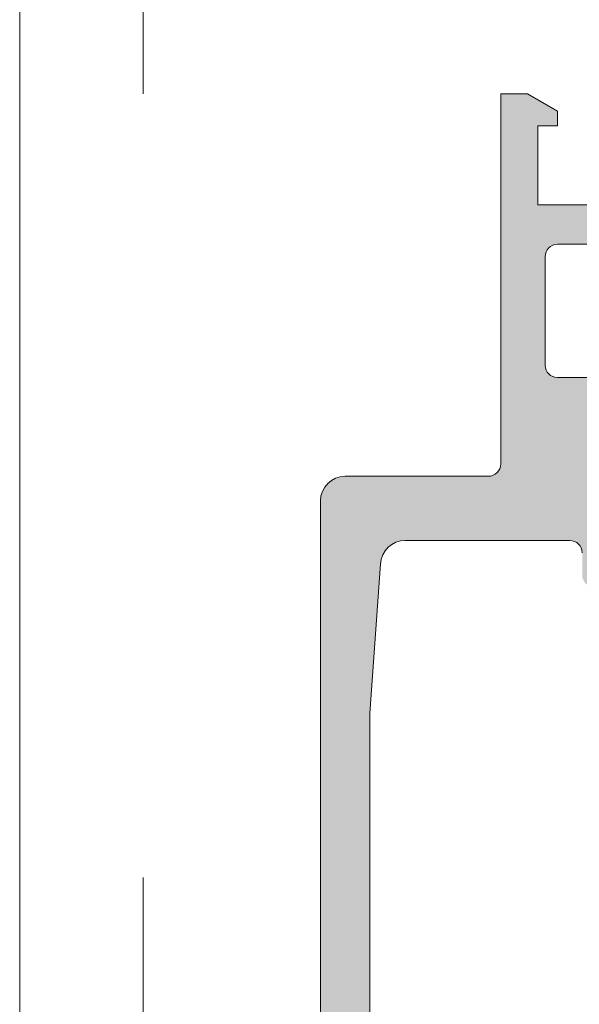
# Model space of a CAD drawing. Header units: millimetres. Extents: x 144573 to 336993, y 74252 to 247042.
# Tile 61 of 256: x 146721 to 146744, y 185823 to 185863. Entities that reach past the tile are written whole.
import ezdxf

# ---------------------------------------------------------------- set-up
doc = ezdxf.new("R2010")
doc.units = ezdxf.units.MM
doc.linetypes.add('ČÁRKOVANÁ', pattern=[19.049999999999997, 12.7, -6.35])
doc.layers.add('FASÁDA DETAILNÍ', color=255, linetype='Continuous', lineweight=0)

msp = doc.modelspace()

# ---------------------------------------------------------------- hatches: boundary and pattern name
at = {"layer": 'FASÁDA DETAILNÍ'}
h = msp.add_hatch(color=256, dxfattribs=at)
edge = h.paths.add_edge_path()
edge.add_arc((146734.1620212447, 185794.7692411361), 0.5000674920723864, 180.007732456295, 269.9922675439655)
edge.add_line((146734.1619537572, 185794.2691736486), (146738.1619537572, 185794.2691736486))
edge.add_arc((146738.1618862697, 185794.7692411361), 0.5000674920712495, 270.0077324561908, 359.9922675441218)
edge.add_line((146738.6619537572, 185794.7691736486), (146738.6619537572, 185796.0692224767))
edge.add_arc((146738.1619168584, 185796.0691855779), 0.5000369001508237, 0.004227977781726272, 89.99577202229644)
edge.add_line((146738.1619537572, 185796.5692224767), (146737.6619537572, 185796.5692224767))
edge.add_line((146737.6619537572, 185796.5692224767), (146737.6619537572, 185795.5692224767))
edge.add_line((146737.6619537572, 185795.5692224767), (146736.1619537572, 185795.5692224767))
edge.add_arc((146736.1619167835, 185796.569185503), 0.9999630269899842, 179.997881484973, 270.00211851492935, ccw=False)
edge.add_line((146735.1619537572, 185796.5692224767), (146735.1619537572, 185800.5692224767))
edge.add_arc((146736.1620306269, 185800.569145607), 1.000076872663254, 90.0044039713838, 179.9955960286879, ccw=False)
edge.add_line((146736.1619537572, 185801.5692224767), (146737.6619537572, 185801.5692224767))
edge.add_line((146737.6619537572, 185801.5692224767), (146737.6619537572, 185800.5692224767))
edge.add_line((146737.6619537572, 185800.5692224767), (146738.1619537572, 185800.5692224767))
edge.add_arc((146738.162011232, 185801.0691650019), 0.499942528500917, 269.9934131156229, 360.0065868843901)
edge.add_line((146738.6619537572, 185801.0692224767), (146738.6619537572, 185803.8692102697))
edge.add_arc((146738.1619537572, 185803.8692102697), 0.5000000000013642, 0, 89.99999999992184)
edge.add_line((146738.1619537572, 185804.3692102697), (146737.9619537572, 185804.3692102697))
edge.add_arc((146737.9619537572, 185803.8692102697), 0.5, 90, 180)
edge.add_line((146737.4619537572, 185803.8692102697), (146737.4619537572, 185803.3692102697))
edge.add_arc((146736.9619186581, 185803.3692453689), 0.5000351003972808, 270.0040217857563, 359.9959782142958, ccw=False)
edge.add_line((146736.9619537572, 185802.8692102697), (146736.1619507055, 185802.8692102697))
edge.add_arc((146736.1619672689, 185803.3692268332), 0.5000165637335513, 180.001897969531, 269.99810203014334, ccw=False)
edge.add_line((146735.6619507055, 185803.3692102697), (146735.6619507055, 185834.6692041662))
edge.add_line((146735.6619507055, 185834.6692041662), (146736.0943473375, 185840.7076617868))
edge.add_arc((146737.0935670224, 185840.6692057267), 0.9999594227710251, 90.00000000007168, 177.7959971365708, ccw=False)
edge.add_line((146737.0935670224, 185841.6691651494), (146743.7620192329, 185841.6691651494))
edge.add_arc((146743.7620192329, 185841.1691651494), 0.5, 0, 90.00000000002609, ccw=False)
edge.add_line((146744.2620192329, 185841.1691651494), (146744.2620192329, 185840.2691651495))
edge.add_arc((146744.7620192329, 185840.2691651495), 0.5000000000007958, 179.9999999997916, 269.9999999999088)
edge.add_line((146744.7620192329, 185839.7691651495), (146746.1620207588, 185839.7691651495))
edge.add_arc((146746.4295413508, 185839.6903287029), 0.2788950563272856, 88.83541062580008, 163.5801235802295, ccw=False)
edge.add_line((146746.4352097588, 185839.9691661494), (146746.8888037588, 185839.9691661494))
edge.add_arc((146746.8944644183, 185839.6902980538), 0.278925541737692, 16.42459455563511, 91.16287007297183, ccw=False)
edge.add_line((146747.1620077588, 185839.7691651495), (146749.0420187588, 185839.7691651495))
edge.add_arc((146749.0420187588, 185840.0691651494), 0.2999999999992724, 269.9999999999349, 360)
edge.add_line((146749.3420187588, 185840.0691651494), (146749.3420187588, 185841.0491394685))
edge.add_arc((146749.0420187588, 185841.0491394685), 0.300000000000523, 0, 89.99999999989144)
edge.add_line((146749.0420187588, 185841.3491394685), (146746.2820207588, 185841.3491394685))
edge.add_arc((146746.2820207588, 185841.4691394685), 0.1199999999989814, 180, 270.00000000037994, ccw=False)
edge.add_line((146746.1620207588, 185841.4691394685), (146746.1620207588, 185845.7691651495))
edge.add_arc((146746.6620207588, 185845.7691651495), 0.5, 90, 180, ccw=False)
edge.add_line((146746.6620207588, 185846.2691651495), (146747.3620207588, 185846.2691651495))
edge.add_line((146747.3620207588, 185846.2691651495), (146749.7548410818, 185844.8876696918))
edge.add_arc((146749.8239009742, 185845.0072849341), 0.1381197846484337, 240.0000000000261, 360)
edge.add_line((146749.9620207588, 185845.0072849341), (146749.9620207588, 185848.7691651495))
edge.add_arc((146751.9620207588, 185848.7691651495), 1.999999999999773, 90.00000000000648, 180, ccw=False)
edge.add_line((146751.9620207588, 185850.7691651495), (146752.5300161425, 185850.7691651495))
edge.add_arc((146752.5300161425, 185851.2691651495), 0.500000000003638, 270.0000000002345, 304.4790717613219)
edge.add_arc((146749.9825428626, 185854.9786637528), 4.999999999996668, 304.4790717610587, 354.6507719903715)
edge.add_arc((146754.8238940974, 185854.5310453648), 0.1381197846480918, 352.2975625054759, 479.9999999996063)
edge.add_line((146754.7548342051, 185854.6506606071), (146752.3620138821, 185853.2691651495))
edge.add_line((146752.3620138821, 185853.2691651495), (146751.662013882, 185853.2691651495))
edge.add_arc((146751.6620138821, 185853.7691651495), 0.5, 180, 270, ccw=False)
edge.add_line((146751.1620138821, 185853.7691651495), (146751.1620138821, 185858.0691908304))
edge.add_arc((146751.2820138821, 185858.0691908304), 0.1199999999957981, 89.99999999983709, 180, ccw=False)
edge.add_line((146751.2820138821, 185858.1891908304), (146754.0420118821, 185858.1891908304))
edge.add_arc((146754.0420118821, 185858.4891908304), 0.3000000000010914, 270.0000000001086, 360)
edge.add_line((146754.3420118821, 185858.4891908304), (146754.3420118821, 185859.4691651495))
edge.add_arc((146754.0420118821, 185859.4691651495), 0.2999999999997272, 0, 90.00000000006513)
edge.add_line((146754.0420118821, 185859.7691651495), (146752.1620008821, 185859.7691651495))
edge.add_arc((146751.8944575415, 185859.8480322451), 0.2789255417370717, 268.83712992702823, 343.57540544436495, ccw=False)
edge.add_line((146751.8887968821, 185859.5691641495), (146751.4352028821, 185859.5691641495))
edge.add_arc((146751.4295344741, 185859.848001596), 0.2788950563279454, 196.4198764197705, 271.1645893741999, ccw=False)
edge.add_line((146751.1620138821, 185859.7691651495), (146748.1619553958, 185859.7691651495))
edge.add_line((146748.1619553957, 185859.7691651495), (146747.4618525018, 185859.069092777))
edge.add_line((146747.4618525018, 185859.069092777), (146747.4618525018, 185858.4690866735))
edge.add_line((146747.4618525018, 185858.4690866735), (146749.0618586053, 185858.4690866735))
edge.add_arc((146749.061849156, 185857.9690772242), 0.5000094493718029, 0.0010827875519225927, 89.99891721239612, ccw=False)
edge.add_line((146749.5618586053, 185857.9690866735), (146749.5618586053, 185857.5736585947))
edge.add_arc((146749.0618586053, 185857.5736585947), 0.4999999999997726, -14.999999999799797, 2.0838797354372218e-10, ccw=False)
edge.add_line((146749.5448215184, 185857.4442490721), (146749.1606127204, 185856.010362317))
edge.add_arc((146748.1946868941, 185856.2691813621), 1.000000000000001, 269.99999999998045, 345.00000000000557, ccw=False)
edge.add_line((146748.1946868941, 185855.2691813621), (146742.4618647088, 185855.2691813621))
edge.add_line((146742.4618647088, 185855.2691813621), (146742.4618647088, 185858.4690866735))
edge.add_line((146742.4618647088, 185858.4690866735), (146743.2618525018, 185858.4690866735))
edge.add_line((146743.2618525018, 185858.4690866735), (146743.2618525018, 185859.069092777))
edge.add_line((146743.2618525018, 185859.069092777), (146742.0494196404, 185859.7690744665))
edge.add_line((146742.0494196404, 185859.7690744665), (146740.9618647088, 185859.7690744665))
edge.add_line((146740.9618647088, 185859.7690744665), (146740.9618647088, 185844.7691651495))
edge.add_arc((146740.4618647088, 185844.7691651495), 0.4999999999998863, -90.00000000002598, 0, ccw=False)
edge.add_line((146740.4618647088, 185844.2691651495), (146734.6619537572, 185844.2691651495))
edge.add_arc((146734.6619537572, 185843.2691651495), 1, 89.99999999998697, 180)
edge.add_line((146733.6619537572, 185843.2691651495), (146733.6619537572, 185794.7691736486))
edge = h.paths.add_edge_path(flags=16)
edge.add_line((146743.2618525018, 185853.6691813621), (146747.6618525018, 185853.6691813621))
edge.add_arc((146747.6618525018, 185853.1691813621), 0.5, 0, 90, ccw=False)
edge.add_line((146748.1618525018, 185853.1691813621), (146748.1618525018, 185848.7691813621))
edge.add_arc((146747.6618525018, 185848.7691813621), 0.5, -90, 0, ccw=False)
edge.add_line((146747.6618525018, 185848.2691813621), (146743.2618525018, 185848.2691813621))
edge.add_arc((146743.2618525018, 185848.7691813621), 0.5, 180, 270, ccw=False)
edge.add_line((146742.7618525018, 185848.7691813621), (146742.7618525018, 185853.1691813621))
edge.add_arc((146743.2618525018, 185853.1691813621), 0.5, 90, 180, ccw=False)

# ---------------------------------------------------------------- linework, layer by layer
msp.add_lwpolyline([(173301.4800355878, 174615.2586091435), (146721.4800355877, 174615.2586091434), (146721.4800355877, 198295.2586091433), (173301.4800355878, 198295.2586091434)], close=True, dxfattribs=at)
at = {"layer": 'FASÁDA DETAILNÍ', "linetype": 'ČÁRKOVANÁ', "ltscale": 5}
msp.add_lwpolyline([(173296.4800355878, 174620.2586091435), (146726.4800355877, 174620.2586091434), (146726.4800355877, 198290.2586091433), (173296.4800355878, 198290.2586091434)], close=True, dxfattribs=at)
at = {"layer": 'FASÁDA DETAILNÍ'}
for points in [[(146748.1946868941, 185855.2691813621), (146742.4618647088, 185855.2691813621), (146742.4618647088, 185858.4690866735), (146743.2618525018, 185858.4690866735), (146743.2618525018, 185859.069092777), (146742.0494196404, 185859.7690744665), (146740.9618647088, 185859.7690744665), (146740.9618647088, 185844.7691651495, -0.4142135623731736), (146740.4618647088, 185844.2691651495), (146734.6619537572, 185844.2691651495, 0.414213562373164), (146733.6619537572, 185843.2691651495), (146733.6619537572, 185794.7691736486, 0.4141345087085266)], [(146735.6619507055, 185803.3692102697), (146735.6619507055, 185834.6692041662), (146736.0943473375, 185840.7076617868, -0.4029911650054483), (146737.0935670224, 185841.6691651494), (146743.7620192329, 185841.6691651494, -0.4142135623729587), (146744.2620192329, 185841.1691651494)]]:
    msp.add_lwpolyline(points, format="xyb", dxfattribs=at)
msp.add_lwpolyline([(146743.2618525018, 185853.6691813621), (146747.6618525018, 185853.6691813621, -0.4142135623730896), (146748.1618525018, 185853.1691813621), (146748.1618525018, 185848.7691813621, -0.4142135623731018), (146747.6618525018, 185848.2691813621), (146743.2618525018, 185848.2691813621, -0.4142135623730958), (146742.7618525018, 185848.7691813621), (146742.7618525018, 185853.1691813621, -0.4142135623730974)], format="xyb", close=True, dxfattribs=at)

doc.saveas('drawing.dxf')
